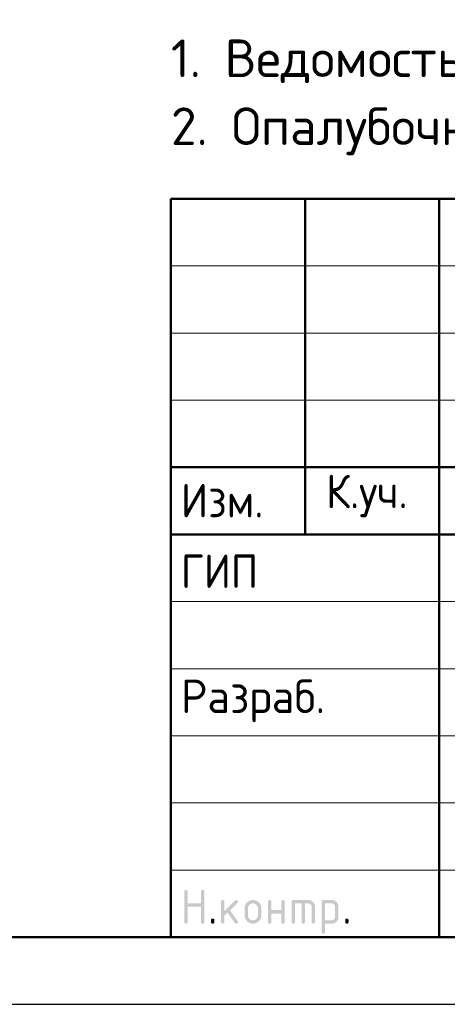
# Model space of a CAD drawing. Header units: millimetres. Extents: x 0 to 50400, y 0 to 35640.
# Tile 7 of 11: x 26247 to 30071, y 0 to 8801. Entities that reach past the tile are written whole.
import ezdxf

# ---------------------------------------------------------------- set-up
doc = ezdxf.new("R2010")
doc.units = ezdxf.units.MM
doc.layers.add('Standard', color=7, linetype='Continuous', lineweight=25)
doc.styles.add('ISOCPEUR', font='txt')

msp = doc.modelspace()

# ---------------------------------------------------------------- hatches: boundary and pattern name
at = {"layer": 'Standard', "linetype": 'Continuous', "lineweight": 25, "transparency": 33554687}
for points in [[(27718.9, 736.5), (27718.9, 1006.5), (27718.9, 1008.4), (27719.1, 1010.1), (27719.4, 1011.7), (27719.8, 1013.1), (27720.3, 1014.5), (27721, 1015.7), (27721.7, 1016.9), (27722.7, 1017.8), (27723.6, 1018.7), (27724.8, 1019.4), (27725.9, 1020.1), (27727.4, 1020.6), (27728.8, 1021.1), (27730.4, 1021.3), (27732, 1021.5), (27733.9, 1021.5), (27735.8, 1021.5), (27737.4, 1021.3), (27739.1, 1021.1), (27740.5, 1020.6), (27741.9, 1020.1), (27743.1, 1019.4), (27744.3, 1018.7), (27745.2, 1017.8), (27746.1, 1016.9), (27746.8, 1015.7), (27747.5, 1014.5), (27748, 1013.1), (27748.5, 1011.7), (27748.7, 1010.1), (27749, 1008.4), (27749, 1006.6), (27749, 901.6), (27868.6, 901.6), (27868.6, 1006.6), (27868.6, 1008.4), (27868.9, 1010.1), (27869.1, 1011.7), (27869.6, 1013.1), (27870, 1014.5), (27870.7, 1015.7), (27871.4, 1016.9), (27872.4, 1017.8), (27873.3, 1018.7), (27874.5, 1019.4), (27875.7, 1020.1), (27877.1, 1020.6), (27878.5, 1021.1), (27880.1, 1021.3), (27881.8, 1021.5), (27883.6, 1021.5), (27885.5, 1021.5), (27887.2, 1021.3), (27888.8, 1021.1), (27890.2, 1020.6), (27891.6, 1020.1), (27892.8, 1019.4), (27894, 1018.7), (27894.9, 1017.8), (27895.9, 1016.9), (27896.6, 1015.7), (27897.3, 1014.5), (27897.7, 1013.1), (27898.2, 1011.7), (27898.4, 1010.1), (27898.7, 1008.4), (27898.7, 1006.5), (27898.7, 736.5), (27898.7, 734.7), (27898.4, 733), (27898.2, 731.4), (27897.7, 730), (27897.3, 728.6), (27896.6, 727.4), (27895.9, 726.2), (27894.9, 725.3), (27894, 724.4), (27892.8, 723.7), (27891.6, 723), (27890.2, 722.5), (27888.8, 722), (27887.2, 721.8), (27885.5, 721.5), (27883.6, 721.5), (27881.8, 721.5), (27880.1, 721.8), (27878.5, 722), (27877.1, 722.5), (27875.7, 723), (27874.5, 723.7), (27873.3, 724.4), (27872.4, 725.3), (27871.4, 726.2), (27870.7, 727.4), (27870, 728.6), (27869.6, 730), (27869.1, 731.4), (27868.9, 733), (27868.6, 734.7), (27868.6, 736.5), (27868.6, 871.5), (27749, 871.5), (27749, 736.5), (27749, 734.7), (27748.7, 733), (27748.5, 731.4), (27748, 730), (27747.5, 728.6), (27746.8, 727.4), (27746.1, 726.2), (27745.2, 725.3), (27744.3, 724.4), (27743.1, 723.7), (27741.9, 723), (27740.5, 722.5), (27739.1, 722), (27737.4, 721.8), (27735.8, 721.5), (27733.9, 721.5), (27732, 721.5), (27730.4, 721.8), (27728.8, 722), (27727.4, 722.5), (27725.9, 723), (27724.8, 723.7), (27723.6, 724.4), (27722.7, 725.3), (27721.7, 726.2), (27721, 727.4), (27720.3, 728.6), (27719.8, 730), (27719.4, 731.4), (27719.1, 733), (27718.9, 734.7)], [(28078.7, 832.8), (28173, 927.1), (28174.1, 928.1), (28175.3, 929), (28176.5, 929.8), (28177.9, 930.3), (28179.2, 930.8), (28180.6, 931.1), (28182.1, 931.4), (28183.7, 931.4), (28185.6, 931.4), (28187.2, 931.1), (28188.9, 930.9), (28190.3, 930.4), (28191.7, 930), (28192.8, 929.3), (28194, 928.6), (28195, 927.6), (28195.9, 926.7), (28196.6, 925.5), (28197.3, 924.3), (28197.8, 922.9), (28198.2, 921.5), (28198.5, 919.9), (28198.7, 918.3), (28198.7, 916.4), (28198.7, 914.9), (28198.4, 913.5), (28198.1, 912.1), (28197.6, 910.8), (28197, 909.5), (28196.1, 908.3), (28195.3, 907.1), (28194.1, 905.9), (28128.3, 840.1), (28195.7, 745.2), (28197.2, 743.1), (28198, 740.9), (28198.7, 738.7), (28198.7, 736.3), (28198.7, 734.5), (28198.5, 732.8), (28198.2, 731.2), (28197.8, 729.9), (28197.3, 728.5), (28196.6, 727.3), (28195.9, 726.2), (28195, 725.2), (28194, 724.3), (28192.8, 723.6), (28191.7, 722.9), (28190.3, 722.5), (28188.9, 722), (28187.2, 721.8), (28185.6, 721.5), (28183.7, 721.5), (28181.7, 721.5), (28179.9, 721.9), (28178.2, 722.3), (28176.6, 723.1), (28175, 723.9), (28173.7, 725.1), (28172.3, 726.3), (28171.2, 727.9), (28106.7, 818.6), (28078.7, 790.6), (28078.7, 736.5), (28078.7, 734.7), (28078.5, 733), (28078.3, 731.4), (28077.8, 730), (28077.3, 728.6), (28076.6, 727.4), (28075.9, 726.2), (28075, 725.3), (28074, 724.4), (28072.9, 723.7), (28071.7, 723), (28070.3, 722.5), (28068.9, 722), (28067.2, 721.8), (28065.6, 721.5), (28063.7, 721.5), (28061.8, 721.5), (28060.2, 721.8), (28058.5, 722), (28057.1, 722.5), (28055.7, 723), (28054.5, 723.7), (28053.4, 724.4), (28052.4, 725.3), (28051.5, 726.2), (28050.8, 727.4), (28050.1, 728.6), (28049.6, 730), (28049.2, 731.4), (28048.9, 733), (28048.7, 734.7), (28048.7, 736.5), (28048.7, 916.4), (28048.7, 918.3), (28048.9, 919.9), (28049.2, 921.5), (28049.6, 922.9), (28050.1, 924.3), (28050.8, 925.5), (28051.5, 926.7), (28052.4, 927.6), (28053.4, 928.6), (28054.5, 929.3), (28055.7, 930), (28057.1, 930.4), (28058.5, 930.9), (28060.2, 931.1), (28061.8, 931.4), (28063.7, 931.4), (28065.6, 931.4), (28067.2, 931.1), (28068.9, 930.9), (28070.3, 930.4), (28071.7, 930), (28072.9, 929.3), (28074, 928.6), (28075, 927.6), (28075.9, 926.7), (28076.6, 925.5), (28077.3, 924.3), (28077.8, 922.9), (28078.3, 921.5), (28078.5, 919.9), (28078.7, 918.3), (28078.7, 916.4)], [(28498.4, 811.4), (28498.4, 736.5), (28498.4, 734.7), (28498.2, 733), (28497.9, 731.4), (28497.5, 730), (28497, 728.6), (28496.3, 727.4), (28495.6, 726.2), (28494.6, 725.3), (28493.7, 724.4), (28492.5, 723.6), (28491.4, 723), (28489.9, 722.5), (28488.5, 722), (28486.9, 721.8), (28485.2, 721.5), (28483.4, 721.5), (28481.5, 721.5), (28479.8, 721.8), (28478.2, 722), (28476.8, 722.5), (28475.4, 723), (28474.2, 723.7), (28473, 724.4), (28472.1, 725.3), (28471.2, 726.2), (28470.5, 727.4), (28469.8, 728.6), (28469.3, 730), (28468.8, 731.4), (28468.6, 733), (28468.3, 734.7), (28468.3, 736.5), (28468.3, 916.4), (28468.3, 918.3), (28468.6, 919.9), (28468.8, 921.5), (28469.3, 922.9), (28469.8, 924.3), (28470.5, 925.5), (28471.2, 926.7), (28472.1, 927.6), (28473, 928.6), (28474.2, 929.3), (28475.4, 930), (28476.8, 930.4), (28478.2, 930.9), (28479.8, 931.1), (28481.5, 931.4), (28483.4, 931.4), (28485.2, 931.4), (28486.9, 931.1), (28488.5, 930.9), (28489.9, 930.4), (28491.4, 930), (28492.5, 929.3), (28493.7, 928.6), (28494.6, 927.6), (28495.6, 926.7), (28496.3, 925.5), (28497, 924.4), (28497.5, 923), (28497.9, 921.5), (28498.2, 919.9), (28498.4, 918.3), (28498.4, 916.4), (28498.4, 841.5), (28588, 841.5), (28588, 916.4), (28588, 918.3), (28588.2, 919.9), (28588.5, 921.5), (28589, 923), (28589.4, 924.4), (28590.1, 925.5), (28590.8, 926.7), (28591.8, 927.6), (28592.7, 928.6), (28593.9, 929.3), (28595.1, 930), (28596.5, 930.4), (28597.9, 930.9), (28599.5, 931.1), (28601.2, 931.4), (28603, 931.4), (28604.9, 931.4), (28606.6, 931.1), (28608.2, 930.9), (28609.6, 930.4), (28611, 930), (28612.2, 929.3), (28613.4, 928.6), (28614.3, 927.6), (28615.2, 926.7), (28615.9, 925.5), (28616.7, 924.3), (28617.1, 922.9), (28617.6, 921.5), (28617.8, 919.9), (28618.1, 918.3), (28618.1, 916.4), (28618.1, 736.5), (28618.1, 734.7), (28617.8, 733), (28617.6, 731.4), (28617.1, 730), (28616.7, 728.6), (28615.9, 727.4), (28615.2, 726.2), (28614.3, 725.3), (28613.4, 724.4), (28612.2, 723.7), (28611, 723), (28609.6, 722.5), (28608.2, 722), (28606.6, 721.8), (28604.9, 721.5), (28603, 721.5), (28601.2, 721.5), (28599.5, 721.8), (28597.9, 722), (28596.5, 722.5), (28595.1, 723), (28593.9, 723.6), (28592.7, 724.4), (28591.8, 725.3), (28590.8, 726.2), (28590.1, 727.4), (28589.4, 728.6), (28589, 730), (28588.5, 731.4), (28588.2, 733), (28588, 734.7), (28588, 736.5), (28588, 811.4)], [(28693.2, 931.4), (28828.1, 931.4), (28831.2, 931.4), (28834.2, 931.1), (28837.2, 930.8), (28840.1, 930.3), (28843, 929.7), (28845.7, 928.9), (28848.5, 928.1), (28851.2, 927), (28853.8, 925.9), (28856.4, 924.5), (28858.9, 923.2), (28861.3, 921.5), (28863.7, 919.9), (28866, 918), (28868.3, 916.1), (28870.5, 913.9), (28872.7, 911.7), (28874.6, 909.4), (28876.5, 907.1), (28878.2, 904.7), (28879.8, 902.3), (28881.2, 899.7), (28882.5, 897.2), (28883.6, 894.5), (28884.7, 891.9), (28885.5, 889.1), (28886.4, 886.3), (28886.9, 883.4), (28887.5, 880.6), (28887.7, 877.6), (28888, 874.5), (28888, 871.4), (28888, 736.5), (28888, 734.7), (28887.8, 733), (28887.5, 731.4), (28887.1, 730), (28886.6, 728.6), (28885.9, 727.4), (28885.2, 726.2), (28884.3, 725.3), (28883.3, 724.4), (28882.1, 723.7), (28881, 723), (28879.6, 722.5), (28878.1, 722), (28876.5, 721.8), (28874.9, 721.5), (28873, 721.5), (28871.1, 721.5), (28869.5, 721.8), (28867.8, 722), (28866.4, 722.5), (28865, 723), (28863.8, 723.6), (28862.7, 724.4), (28861.7, 725.3), (28860.8, 726.2), (28860.1, 727.4), (28859.4, 728.6), (28858.9, 730), (28858.4, 731.4), (28858.2, 733), (28857.9, 734.7), (28857.9, 736.5), (28857.9, 871.4), (28857.9, 874.5), (28857.4, 877.5), (28856.9, 880.4), (28855.8, 883.1), (28854.7, 885.7), (28853.1, 888.1), (28851.5, 890.5), (28849.3, 892.7), (28847.2, 894.8), (28844.8, 896.5), (28842.4, 898.1), (28839.7, 899.2), (28837.1, 900.2), (28834.1, 900.8), (28831.2, 901.3), (28828, 901.3), (28798.1, 901.3), (28798.1, 736.5), (28798.1, 734.7), (28797.9, 733), (28797.6, 731.4), (28797.2, 730), (28796.7, 728.6), (28796, 727.4), (28795.3, 726.2), (28794.4, 725.3), (28793.4, 724.4), (28792.3, 723.6), (28791.1, 723), (28789.7, 722.5), (28788.3, 722), (28786.6, 721.8), (28785, 721.5), (28783.1, 721.5), (28781.2, 721.5), (28779.6, 721.8), (28777.9, 722), (28776.5, 722.5), (28775.1, 723), (28773.9, 723.6), (28772.8, 724.4), (28771.8, 725.3), (28770.9, 726.2), (28770.2, 727.4), (28769.5, 728.6), (28769, 730), (28768.5, 731.4), (28768.3, 733), (28768.1, 734.7), (28768.1, 736.5), (28768.1, 901.3), (28708.2, 901.3), (28708.2, 736.5), (28708.2, 734.7), (28708, 733), (28707.8, 731.4), (28707.3, 730), (28706.8, 728.6), (28706.1, 727.4), (28705.4, 726.2), (28704.5, 725.3), (28703.5, 724.4), (28702.4, 723.6), (28701.2, 723), (28699.8, 722.5), (28698.4, 722), (28696.7, 721.8), (28695.1, 721.5), (28693.2, 721.5), (28691.3, 721.5), (28689.7, 721.8), (28688, 722), (28686.6, 722.5), (28685.2, 723), (28684, 723.7), (28682.9, 724.4), (28681.9, 725.3), (28681, 726.2), (28680.3, 727.4), (28679.6, 728.6), (28679.1, 730), (28678.7, 731.4), (28678.4, 733), (28678.2, 734.7), (28678.2, 736.5), (28678.2, 916.4), (28678.2, 918.3), (28678.4, 919.9), (28678.6, 921.5), (28679.1, 922.9), (28679.6, 924.3), (28680.3, 925.5), (28681, 926.7), (28681.9, 927.6), (28682.9, 928.6), (28684, 929.3), (28685.2, 930), (28686.6, 930.4), (28688, 930.9), (28689.6, 931.1), (28691.3, 931.4)], [(27958.8, 751.6), (27958.8, 753.5), (27959, 755.1), (27959.3, 756.8), (27959.7, 758.2), (27960.2, 759.6), (27960.9, 760.8), (27961.6, 761.9), (27962.5, 762.9), (27963.5, 763.8), (27964.7, 764.5), (27965.8, 765.2), (27967.2, 765.7), (27968.6, 766.2), (27970.3, 766.4), (27971.9, 766.6), (27973.8, 766.6), (27975.7, 766.6), (27977.3, 766.4), (27979, 766.2), (27980.4, 765.7), (27981.8, 765.2), (27983, 764.5), (27984.1, 763.8), (27985.1, 762.9), (27986, 761.9), (27986.7, 760.8), (27987.4, 759.6), (27987.9, 758.2), (27988.4, 756.8), (27988.6, 755.1), (27988.8, 753.5), (27988.8, 751.6), (27988.8, 736.6), (27988.8, 734.7), (27988.6, 733), (27988.4, 731.4), (27987.9, 730), (27987.4, 728.6), (27986.7, 727.4), (27986, 726.2), (27985.1, 725.3), (27984.1, 724.4), (27983, 723.7), (27981.8, 723), (27980.4, 722.5), (27979, 722), (27977.3, 721.8), (27975.7, 721.5), (27973.8, 721.5), (27971.9, 721.5), (27970.3, 721.8), (27968.6, 722), (27967.2, 722.5), (27965.8, 723), (27964.7, 723.7), (27963.5, 724.4), (27962.5, 725.3), (27961.6, 726.2), (27960.9, 727.4), (27960.2, 728.6), (27959.7, 730), (27959.3, 731.4), (27959, 733), (27958.8, 734.7), (27958.8, 736.6)], [(29158, 751.6), (29158, 753.5), (29158.2, 755.1), (29158.4, 756.8), (29158.9, 758.2), (29159.4, 759.6), (29160.1, 760.8), (29160.8, 761.9), (29161.7, 762.9), (29162.6, 763.8), (29163.8, 764.5), (29165, 765.2), (29166.4, 765.7), (29167.8, 766.2), (29169.5, 766.4), (29171.1, 766.6), (29173, 766.6), (29174.9, 766.6), (29176.5, 766.4), (29178.1, 766.2), (29179.6, 765.7), (29181, 765.2), (29182.1, 764.5), (29183.3, 763.8), (29184.3, 762.9), (29185.2, 761.9), (29185.9, 760.8), (29186.6, 759.6), (29187.1, 758.2), (29187.5, 756.8), (29187.8, 755.1), (29188, 753.5), (29188, 751.6), (29188, 736.6), (29188, 734.7), (29187.8, 733), (29187.5, 731.4), (29187.1, 730), (29186.6, 728.6), (29185.9, 727.4), (29185.2, 726.2), (29184.3, 725.3), (29183.3, 724.4), (29182.1, 723.7), (29181, 723), (29179.6, 722.5), (29178.1, 722), (29176.5, 721.8), (29174.9, 721.5), (29173, 721.5), (29171.1, 721.5), (29169.5, 721.8), (29167.8, 722), (29166.4, 722.5), (29165, 723), (29163.8, 723.7), (29162.6, 724.4), (29161.7, 725.3), (29160.8, 726.2), (29160.1, 727.4), (29159.4, 728.6), (29158.9, 730), (29158.4, 731.4), (29158.2, 733), (29158, 734.7), (29158, 736.6)]]:
    msp.add_hatch(color=7, dxfattribs=at).paths.add_polyline_path(points, flags=16)
h = msp.add_hatch(color=7, dxfattribs=at)
h.paths.add_polyline_path([(28258.5, 796.5), (28258.5, 856.4), (28258.5, 860.3), (28258.8, 864.1), (28259.2, 867.8), (28259.9, 871.4), (28260.6, 875), (28261.6, 878.5), (28262.6, 881.9), (28264, 885.3), (28265.3, 888.6), (28267.1, 891.7), (28268.8, 894.9), (28270.8, 897.9), (28272.9, 901), (28275.3, 903.8), (28277.7, 906.7), (28280.4, 909.5), (28283.1, 912.2), (28286, 914.6), (28288.9, 917), (28291.9, 919.1), (28294.9, 921.1), (28298.1, 922.8), (28301.3, 924.5), (28304.6, 925.9), (28307.9, 927.3), (28311.4, 928.3), (28314.8, 929.3), (28318.4, 930), (28322, 930.7), (28325.7, 931), (28329.5, 931.4), (28333.4, 931.4), (28337.3, 931.4), (28341.1, 931), (28344.9, 930.7), (28348.5, 930), (28352.2, 929.3), (28355.6, 928.3), (28359.1, 927.3), (28362.4, 926), (28365.8, 924.6), (28368.9, 922.9), (28372.1, 921.2), (28375.1, 919.2), (28378.1, 917.1), (28381, 914.8), (28383.9, 912.4), (28386.6, 909.7), (28389.3, 907), (28391.6, 904.1), (28394, 901.3), (28396, 898.2), (28398.1, 895.2), (28399.8, 892), (28401.5, 888.9), (28402.8, 885.5), (28404.2, 882.2), (28405.2, 878.7), (28406.2, 875.2), (28406.9, 871.6), (28407.6, 868), (28407.9, 864.2), (28408.2, 860.4), (28408.2, 856.4), (28408.2, 796.5), (28408.2, 792.6), (28407.9, 788.9), (28407.5, 785.1), (28406.9, 781.5), (28406.2, 777.9), (28405.2, 774.4), (28404.1, 771), (28402.8, 767.7), (28401.4, 764.4), (28399.7, 761.2), (28398, 758), (28395.9, 755), (28393.9, 752), (28391.5, 749.1), (28389.1, 746.2), (28386.3, 743.5), (28383.6, 740.7), (28380.7, 738.3), (28377.8, 735.9), (28374.8, 733.9), (28371.8, 731.8), (28368.6, 730.1), (28365.5, 728.4), (28362.2, 727), (28358.8, 725.6), (28355.4, 724.6), (28351.9, 723.6), (28348.3, 722.9), (28344.7, 722.2), (28341, 721.9), (28337.3, 721.5), (28333.4, 721.5), (28329.5, 721.5), (28325.7, 721.9), (28322, 722.2), (28318.4, 722.9), (28314.8, 723.6), (28311.4, 724.6), (28307.9, 725.6), (28304.6, 727), (28301.3, 728.4), (28298.1, 730.1), (28294.9, 731.8), (28291.9, 733.9), (28288.9, 735.9), (28286, 738.3), (28283.1, 740.7), (28280.4, 743.5), (28277.7, 746.2), (28275.3, 749.1), (28272.9, 752), (28270.8, 755), (28268.8, 758), (28267.1, 761.2), (28265.3, 764.4), (28264, 767.7), (28262.6, 771), (28261.6, 774.4), (28260.6, 777.9), (28259.9, 781.5), (28259.2, 785.1), (28258.8, 788.9), (28258.5, 792.6)], flags=16)
h.paths.add_polyline_path([(28378.2, 796.6), (28378.2, 856.6), (28378.2, 861.2), (28377.4, 865.5), (28376.5, 869.9), (28374.9, 873.8), (28373.2, 877.8), (28370.8, 881.4), (28368.3, 885.1), (28365.1, 888.4), (28361.8, 891.7), (28358.1, 894.1), (28354.5, 896.6), (28350.6, 898.3), (28346.6, 899.9), (28342.3, 900.7), (28338, 901.6), (28333.4, 901.6), (28328.7, 901.6), (28324.4, 900.7), (28320.1, 899.9), (28316.2, 898.3), (28312.2, 896.6), (28308.6, 894.1), (28305, 891.7), (28301.7, 888.4), (28298.4, 885.1), (28295.9, 881.4), (28293.5, 877.8), (28291.8, 873.8), (28290.2, 869.9), (28289.4, 865.5), (28288.6, 861.2), (28288.6, 856.6), (28288.6, 796.6), (28288.6, 791.9), (28289.4, 787.5), (28290.2, 783.2), (28291.8, 779.2), (28293.4, 775.2), (28295.9, 771.6), (28298.3, 767.9), (28301.6, 764.7), (28304.8, 761.4), (28308.4, 758.9), (28312.1, 756.5), (28316, 754.9), (28320, 753.2), (28324.3, 752.4), (28328.7, 751.6), (28333.4, 751.6), (28338, 751.6), (28342.3, 752.4), (28346.6, 753.2), (28350.6, 754.9), (28354.5, 756.5), (28358.1, 759), (28361.8, 761.5), (28365.1, 764.8), (28368.3, 768.1), (28370.8, 771.7), (28373.2, 775.3), (28374.9, 779.3), (28376.5, 783.3), (28377.4, 787.6), (28378.2, 791.9)])
h = msp.add_hatch(color=7, dxfattribs=at)
h.paths.add_polyline_path([(28948.1, 916.4), (28948.1, 918.3), (28948.4, 919.9), (28948.6, 921.5), (28949.1, 923), (28949.5, 924.3), (28950.2, 925.5), (28950.9, 926.7), (28951.9, 927.6), (28952.8, 928.6), (28954, 929.3), (28955.1, 930), (28956.5, 930.4), (28957.9, 930.9), (28959.6, 931.1), (28961.2, 931.4), (28963.1, 931.4), (29038, 931.4), (29041.1, 931.4), (29044.1, 931.1), (29047.2, 930.8), (29050.1, 930.3), (29052.9, 929.8), (29055.7, 928.9), (29058.5, 928.1), (29061.2, 927), (29063.8, 925.9), (29066.4, 924.6), (29068.9, 923.2), (29071.3, 921.6), (29073.7, 920), (29076, 918.1), (29078.3, 916.2), (29080.5, 914), (29082.7, 911.8), (29084.6, 909.5), (29086.5, 907.2), (29088.1, 904.8), (29089.7, 902.4), (29091.1, 899.9), (29092.4, 897.3), (29093.5, 894.7), (29094.6, 892), (29095.4, 889.2), (29096.2, 886.5), (29096.8, 883.5), (29097.3, 880.6), (29097.6, 877.6), (29097.8, 874.6), (29097.8, 871.4), (29097.8, 781.5), (29097.8, 778.4), (29097.6, 775.4), (29097.3, 772.4), (29096.8, 769.5), (29096.2, 766.6), (29095.4, 763.8), (29094.6, 761), (29093.5, 758.4), (29092.4, 755.7), (29091.1, 753.2), (29089.7, 750.7), (29088.1, 748.2), (29086.5, 745.8), (29084.6, 743.5), (29082.7, 741.2), (29080.5, 739), (29078.3, 736.8), (29076, 734.9), (29073.8, 733), (29071.3, 731.4), (29068.9, 729.7), (29066.4, 728.4), (29063.9, 727), (29061.2, 725.9), (29058.6, 724.8), (29055.8, 724), (29053, 723.2), (29050.1, 722.6), (29047.2, 722.1), (29044.2, 721.8), (29041.1, 721.5), (29038, 721.5), (28978.2, 721.5), (28978.2, 646.6), (28978.2, 644.8), (28977.9, 643.1), (28977.7, 641.5), (28977.2, 640.1), (28976.8, 638.7), (28976.1, 637.5), (28975.4, 636.3), (28974.4, 635.4), (28973.5, 634.5), (28972.3, 633.8), (28971.1, 633.1), (28969.7, 632.6), (28968.3, 632.1), (28966.7, 631.9), (28965, 631.7), (28963.1, 631.7), (28961.3, 631.7), (28959.6, 631.9), (28958, 632.1), (28956.6, 632.6), (28955.2, 633.1), (28954, 633.8), (28952.8, 634.5), (28951.9, 635.4), (28950.9, 636.3), (28950.2, 637.5), (28949.5, 638.7), (28949.1, 640.1), (28948.6, 641.5), (28948.4, 643.1), (28948.1, 644.8), (28948.1, 646.6)], flags=16)
h.paths.add_polyline_path([(28978.2, 901.3), (28978.2, 751.6), (29037.9, 751.6), (29041, 751.6), (29043.9, 752.1), (29046.8, 752.7), (29049.4, 753.8), (29052.1, 754.9), (29054.5, 756.5), (29056.9, 758.1), (29059.1, 760.3), (29061.3, 762.5), (29062.9, 764.9), (29064.5, 767.4), (29065.6, 770), (29066.7, 772.7), (29067.2, 775.5), (29067.8, 778.4), (29067.8, 781.5), (29067.8, 871.4), (29067.8, 874.6), (29067.2, 877.5), (29066.7, 880.4), (29065.6, 883.1), (29064.6, 885.7), (29062.9, 888.1), (29061.3, 890.5), (29059.2, 892.7), (29057, 894.9), (29054.6, 896.5), (29052.2, 898.1), (29049.6, 899.2), (29046.9, 900.2), (29044, 900.8), (29041.1, 901.3), (29037.9, 901.3)])

# ---------------------------------------------------------------- linework, layer by layer
at = {"layer": 'Standard', "color": 7, "linetype": 'Continuous', "lineweight": 50, "transparency": 33554687}
for p, q in [((27600, 600), (27600, 7200)), ((27600, 7200), (49800, 7200)), ((28800, 4200), (28800, 7200)), ((30000, 600), (30000, 7200)), ((27600, 4800), (35400, 4800)), ((27600, 4800), (35400, 4800)), ((27600, 4200), (35400, 4200)), ((27600, 4200), (35400, 4200))]:
    msp.add_line(p, q, dxfattribs=at)
at = {"layer": 'Standard', "color": 7, "linetype": 'Continuous', "lineweight": 13, "transparency": 33554687}
for p, q in [((27600, 6600), (35400, 6600)), ((27600, 6000), (35400, 6000)), ((27600, 5400), (35400, 5400)), ((27600, 3600), (35400, 3600)), ((27600, 3000), (35400, 3000)), ((27600, 3000), (35400, 3000)), ((27600, 2400), (35400, 2400)), ((27600, 2400), (35400, 2400)), ((27600, 1800), (35400, 1800)), ((27600, 1200), (35400, 1200))]:
    msp.add_line(p, q, dxfattribs=at)
at = {"layer": 'Standard', "color": 7, "linetype": 'Continuous', "lineweight": 25, "transparency": 33554687}
msp.add_line((27600, 600), (49800, 600), dxfattribs=at)
msp.add_line((27600, 600), (49800, 600), dxfattribs=at)
msp.add_line((27600, 600), (49800, 600), dxfattribs=at)
msp.add_lwpolyline([(0, 0), (50400, 0), (50400, 35640), (0, 35640), (0, 0)], close=True, dxfattribs=at)
at = {"layer": 'Standard', "color": 7, "linetype": 'Continuous', "lineweight": 50, "transparency": 33554687}
msp.add_lwpolyline([(2400, 35040), (49800, 35040), (49800, 600), (2400, 600), (2400, 35040)], close=True, dxfattribs=at)

# ---------------------------------------------------------------- texts
at = {"layer": 'Standard', "color": 7, "linetype": 'Continuous', "lineweight": 13, "transparency": 33554687, "insert": (27600, 8624), "char_height": 336, "width": 12857.88, "attachment_point": 1, "line_spacing_factor": 1.084337}
msp.add_mtext('\\A1;{\\fISOCPEUR|i0|b0;\\H335.999994;\\W1.000000;\\C7;1. Ведомость расхода стали см. лист 1.1}\\P{\\fISOCPEUR|i0|b0;\\H335.999994;\\W1.000000;\\C7;2. Опалубочный план конструкции стен подвала см. лист 2}\\P', dxfattribs=at)
at = {"layer": 'Standard', "color": 7, "linetype": 'Continuous', "lineweight": 25, "transparency": 33554687, "char_height": 300, "attachment_point": 7, "style": 'ISOCPEUR'}
for s, insert, width in [('\\W0.93;Изм.', (27688.8, 4353), 903.476), ('\\W0.93;К.уч.', (28987.2, 4353), 979.214), ('\\W0.92;ГИП', (27688.8, 3721.5), 827.543), ('\\W0.96;Разраб.', (27688.8, 2521.5), 1567.875)]:
    msp.add_mtext(s, dxfattribs=dict(at, insert=insert, width=width))

doc.saveas('drawing.dxf')
